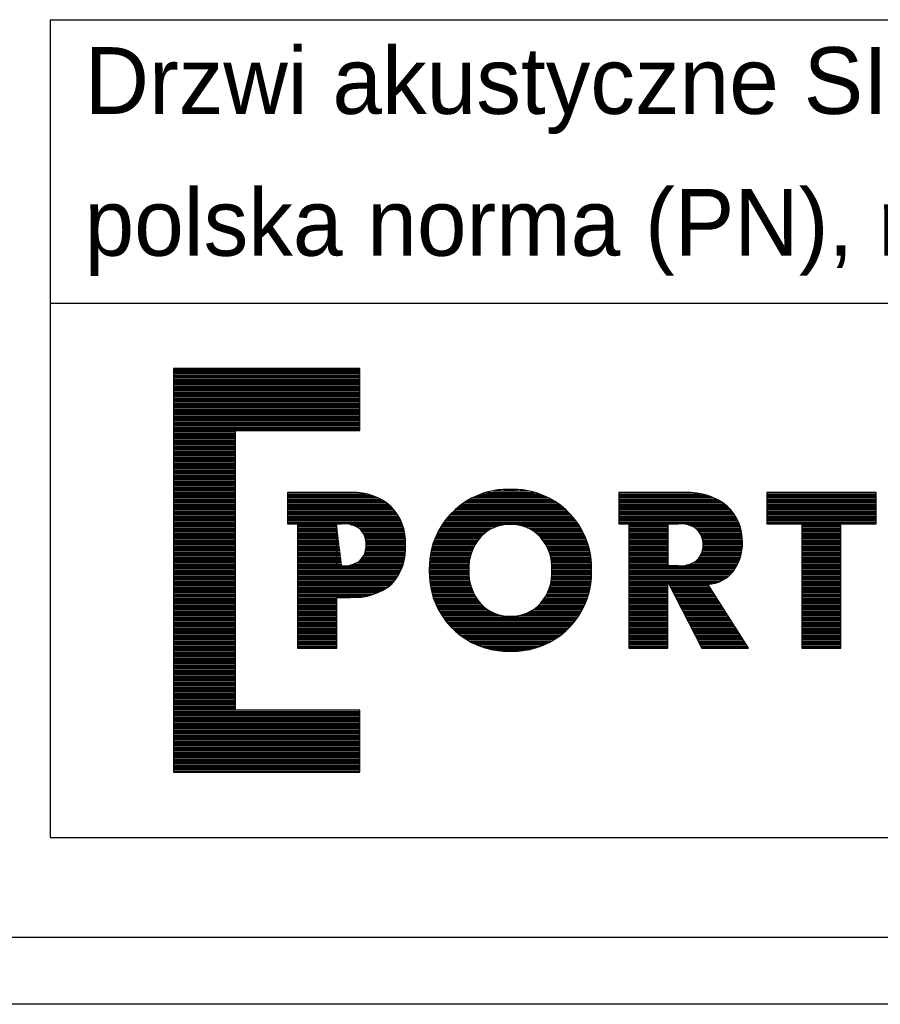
# Model space of a CAD drawing. Header units: millimetres. Extents: x -6500 to 4200, y 0 to 5940.
# Tile 109 of 157: x 1562 to 2077, y 0 to 590. Entities that reach past the tile are written whole.
import ezdxf

# ---------------------------------------------------------------- set-up
doc = ezdxf.new("R2010")
doc.units = ezdxf.units.MM
doc.layers.add('1', color=250, linetype='Continuous')
doc.layers.add('256', color=250, linetype='Continuous')
doc.styles.add('Montserrat', font='Montserrat-Regular.ttf')

# ---------------------------------------------------------------- blocks, each defined once
blk = doc.blocks.new('TabularNote4')
at = {"layer": '1', "linetype": 'Continuous', "lineweight": -3}
for p, q in [((79, 29.497), (205, 29.497)), ((79, 29.497), (79, 25.249)), ((79, 25.249), (79, 21)), ((79, 21), (205, 21))]:
    blk.add_line(p, q, dxfattribs=at)
at = {"layer": '1', "linetype": 'Continuous', "lineweight": -3, "char_height": 2, "attachment_point": 4, "line_spacing_factor": 1.076592, "style": 'Montserrat'}
for s, insert in [('\\fMontserrat|b0|i0;\\W1.0000;Drzwi akustyczne SILENCE 37dB na ościeżnicy MDF.', (80.025, 27.373)), ('\\fMontserrat|b0|i0;\\W1.0000;polska norma (PN), rozmiar "90", przylgowe', (80.025, 23.124))]:
    blk.add_mtext(s, dxfattribs=dict(at, insert=insert))
blk = doc.blocks.new('Block')
at = {"layer": '1', "linetype": 'Continuous', "lineweight": -3}
for p, q in [((79, 21), (79, 5)), ((79, 21), (115, 21)), ((82.688, 19.052), (82.688, 6.952)), ((82.688, 19.052), (82.688, 6.952)), ((88.272, 19.052), (82.688, 19.052)), ((88.272, 19.052), (82.688, 19.052)), ((82.688, 19.02), (88.272, 19.02)), ((82.688, 18.977), (88.272, 18.977)), ((82.688, 18.935), (88.272, 18.935)), ((82.688, 18.893), (88.272, 18.893)), ((88.272, 17.191), (88.272, 19.052)), ((88.272, 17.191), (88.272, 19.052)), ((82.688, 18.85), (88.272, 18.85)), ((82.688, 18.808), (88.272, 18.808)), ((82.688, 18.766), (88.272, 18.766)), ((82.688, 18.723), (88.272, 18.723)), ((82.688, 18.681), (88.272, 18.681)), ((82.688, 18.639), (88.272, 18.639)), ((82.688, 18.596), (88.272, 18.596)), ((82.688, 18.554), (88.272, 18.554)), ((82.688, 18.512), (88.272, 18.512)), ((82.688, 18.469), (88.272, 18.469)), ((82.688, 18.427), (88.272, 18.427)), ((82.688, 18.385), (88.272, 18.385)), ((82.688, 18.342), (88.272, 18.342)), ((82.688, 18.3), (88.272, 18.3)), ((82.688, 18.258), (88.272, 18.258)), ((82.688, 18.215), (88.272, 18.215)), ((82.688, 18.173), (88.272, 18.173)), ((82.688, 18.131), (88.272, 18.131)), ((82.688, 18.088), (88.272, 18.088)), ((82.688, 18.046), (88.272, 18.046)), ((82.688, 18.004), (88.272, 18.004)), ((82.688, 17.961), (88.272, 17.961)), ((82.688, 17.919), (88.272, 17.919)), ((82.688, 17.877), (88.272, 17.877)), ((82.688, 17.834), (88.272, 17.834)), ((82.688, 17.792), (88.272, 17.792)), ((82.688, 17.75), (88.272, 17.75)), ((82.688, 17.707), (88.272, 17.707)), ((82.688, 17.665), (88.272, 17.665)), ((82.688, 17.623), (88.272, 17.623)), ((82.688, 17.58), (88.272, 17.58)), ((82.688, 17.538), (88.272, 17.538)), ((82.688, 17.496), (88.272, 17.496)), ((82.688, 17.454), (88.272, 17.454)), ((82.688, 17.411), (88.272, 17.411)), ((82.688, 17.369), (88.272, 17.369)), ((82.688, 17.327), (88.272, 17.327)), ((82.688, 17.284), (88.272, 17.284)), ((82.688, 17.242), (88.272, 17.242)), ((82.688, 17.2), (88.272, 17.2)), ((82.688, 17.157), (84.549, 17.157)), ((82.688, 17.115), (84.549, 17.115)), ((84.549, 8.814), (84.549, 17.191)), ((84.549, 8.814), (84.549, 17.191)), ((84.549, 17.191), (88.272, 17.191)), ((84.549, 17.191), (88.272, 17.191)), ((82.688, 17.073), (84.549, 17.073)), ((82.688, 17.03), (84.549, 17.03)), ((82.688, 16.988), (84.549, 16.988)), ((82.688, 16.946), (84.549, 16.946)), ((82.688, 16.903), (84.549, 16.903)), ((82.688, 16.861), (84.549, 16.861)), ((82.688, 16.819), (84.549, 16.819)), ((82.688, 16.776), (84.549, 16.776)), ((82.688, 16.734), (84.549, 16.734)), ((82.688, 16.692), (84.549, 16.692)), ((82.688, 16.649), (84.549, 16.649)), ((82.688, 16.607), (84.549, 16.607)), ((82.688, 16.565), (84.549, 16.565)), ((82.688, 16.522), (84.549, 16.522)), ((82.688, 16.48), (84.549, 16.48)), ((82.688, 16.438), (84.549, 16.438)), ((82.688, 16.395), (84.549, 16.395)), ((82.688, 16.353), (84.549, 16.353)), ((82.688, 16.311), (84.549, 16.311)), ((82.688, 16.268), (84.549, 16.268)), ((82.688, 16.226), (84.549, 16.226)), ((82.688, 16.184), (84.549, 16.184)), ((82.688, 16.141), (84.549, 16.141)), ((82.688, 16.099), (84.549, 16.099)), ((82.688, 16.057), (84.549, 16.057)), ((82.688, 16.014), (84.549, 16.014)), ((82.688, 15.972), (84.549, 15.972)), ((82.688, 15.93), (84.549, 15.93)), ((82.688, 15.887), (84.549, 15.887)), ((82.688, 15.845), (84.549, 15.845)), ((82.688, 15.803), (84.549, 15.803)), ((82.688, 15.76), (84.549, 15.76)), ((82.688, 15.718), (84.549, 15.718)), ((82.688, 15.676), (84.549, 15.676)), ((82.688, 15.633), (84.549, 15.633)), ((82.688, 15.591), (84.549, 15.591)), ((82.688, 15.549), (84.549, 15.549)), ((82.688, 15.506), (84.549, 15.506)), ((82.688, 15.464), (84.549, 15.464)), ((82.688, 15.422), (84.549, 15.422)), ((82.688, 15.379), (84.549, 15.379)), ((92.247, 15.379), (93.328, 15.379)), ((92.586, 15.422), (92.989, 15.422)), ((82.688, 15.337), (84.549, 15.337)), ((82.688, 15.295), (84.549, 15.295)), ((82.688, 15.252), (84.549, 15.252)), ((82.688, 15.21), (84.549, 15.21)), ((82.688, 15.168), (84.549, 15.168)), ((82.688, 15.125), (84.549, 15.125)), ((82.688, 15.083), (84.549, 15.083)), ((88.037, 15.328), (86.112, 15.328)), ((88.037, 15.328), (86.112, 15.328)), ((86.112, 15.328), (86.112, 14.398)), ((86.112, 15.328), (86.112, 14.398)), ((86.112, 15.295), (88.454, 15.295)), ((86.112, 15.252), (88.613, 15.252)), ((86.112, 15.21), (88.729, 15.21)), ((86.112, 15.168), (88.825, 15.168)), ((86.112, 15.125), (88.906, 15.125)), ((86.112, 15.083), (88.978, 15.083)), ((91.486, 15.083), (94.089, 15.083)), ((91.558, 15.125), (94.016, 15.125)), ((91.638, 15.168), (93.937, 15.168)), ((91.725, 15.21), (93.85, 15.21)), ((91.823, 15.252), (93.752, 15.252)), ((91.935, 15.295), (93.639, 15.295)), ((92.07, 15.337), (93.504, 15.337)), ((96.033, 15.328), (96.033, 14.398)), ((98.037, 15.328), (96.033, 15.328)), ((96.033, 15.328), (96.033, 14.398)), ((98.037, 15.328), (96.033, 15.328)), ((96.033, 15.295), (98.499, 15.295)), ((96.033, 15.252), (98.666, 15.252)), ((96.033, 15.21), (98.789, 15.21)), ((96.033, 15.168), (98.89, 15.168)), ((96.033, 15.125), (98.977, 15.125)), ((96.033, 15.083), (99.053, 15.083)), ((103.744, 15.328), (100.467, 15.328)), ((103.744, 15.328), (100.467, 15.328)), ((100.467, 15.328), (100.467, 14.397)), ((100.467, 15.328), (100.467, 14.397)), ((100.467, 15.295), (103.744, 15.295)), ((100.467, 15.252), (103.744, 15.252)), ((100.467, 15.21), (103.744, 15.21)), ((100.467, 15.168), (103.744, 15.168)), ((100.467, 15.125), (103.744, 15.125)), ((100.467, 15.083), (103.744, 15.083)), ((103.744, 14.397), (103.744, 15.328)), ((103.744, 14.397), (103.744, 15.328)), ((82.688, 15.041), (84.549, 15.041)), ((82.688, 14.998), (84.549, 14.998)), ((82.688, 14.956), (84.549, 14.956)), ((82.688, 14.914), (84.549, 14.914)), ((82.688, 14.871), (84.549, 14.871)), ((82.688, 14.829), (84.549, 14.829)), ((82.688, 14.787), (84.549, 14.787)), ((86.112, 15.041), (89.042, 15.041)), ((86.112, 14.998), (89.1, 14.998)), ((86.112, 14.956), (89.154, 14.956)), ((86.112, 14.914), (89.203, 14.914)), ((86.112, 14.871), (89.244, 14.871)), ((86.112, 14.829), (89.282, 14.829)), ((86.112, 14.787), (89.317, 14.787)), ((91.096, 14.787), (94.478, 14.787)), ((91.142, 14.829), (94.432, 14.829)), ((91.191, 14.871), (94.383, 14.871)), ((91.243, 14.914), (94.332, 14.914)), ((91.298, 14.956), (94.277, 14.956)), ((91.356, 14.998), (94.218, 14.998)), ((91.419, 15.041), (94.156, 15.041)), ((96.033, 15.041), (99.122, 15.041)), ((96.033, 14.998), (99.185, 14.998)), ((96.033, 14.956), (99.242, 14.956)), ((96.033, 14.914), (99.294, 14.914)), ((96.033, 14.871), (99.338, 14.871)), ((96.033, 14.829), (99.378, 14.829)), ((96.033, 14.787), (99.415, 14.787)), ((100.467, 15.041), (103.744, 15.041)), ((100.467, 14.998), (103.744, 14.998)), ((100.467, 14.956), (103.744, 14.956)), ((100.467, 14.914), (103.744, 14.914)), ((100.467, 14.871), (103.744, 14.871)), ((100.467, 14.829), (103.744, 14.829)), ((100.467, 14.787), (103.744, 14.787)), ((82.688, 14.744), (84.549, 14.744)), ((82.688, 14.702), (84.549, 14.702)), ((82.688, 14.66), (84.549, 14.66)), ((82.688, 14.617), (84.549, 14.617)), ((82.688, 14.575), (84.549, 14.575)), ((82.688, 14.533), (84.549, 14.533)), ((82.688, 14.49), (84.549, 14.49)), ((86.112, 14.744), (89.35, 14.744)), ((86.112, 14.702), (89.381, 14.702)), ((86.112, 14.66), (89.409, 14.66)), ((86.112, 14.617), (89.435, 14.617)), ((86.112, 14.575), (89.459, 14.575)), ((86.112, 14.533), (89.482, 14.533)), ((86.112, 14.49), (89.503, 14.49)), ((90.83, 14.49), (94.744, 14.49)), ((90.863, 14.533), (94.712, 14.533)), ((90.897, 14.575), (94.677, 14.575)), ((90.933, 14.617), (94.641, 14.617)), ((90.971, 14.66), (94.604, 14.66)), ((91.011, 14.702), (94.564, 14.702)), ((91.052, 14.744), (94.522, 14.744)), ((96.033, 14.744), (99.449, 14.744)), ((96.033, 14.702), (99.48, 14.702)), ((96.033, 14.66), (99.509, 14.66)), ((96.033, 14.617), (99.536, 14.617)), ((96.033, 14.575), (99.561, 14.575)), ((96.033, 14.533), (99.584, 14.533)), ((96.033, 14.49), (99.605, 14.49)), ((100.467, 14.744), (103.744, 14.744)), ((100.467, 14.702), (103.744, 14.702)), ((100.467, 14.66), (103.744, 14.66)), ((100.467, 14.617), (103.744, 14.617)), ((100.467, 14.575), (103.744, 14.575)), ((100.467, 14.533), (103.744, 14.533)), ((100.467, 14.49), (103.744, 14.49)), ((82.688, 14.448), (84.549, 14.448)), ((82.688, 14.406), (84.549, 14.406)), ((82.688, 14.363), (84.549, 14.363)), ((82.688, 14.321), (84.549, 14.321)), ((82.688, 14.279), (84.549, 14.279)), ((82.688, 14.236), (84.549, 14.236)), ((82.688, 14.194), (84.549, 14.194)), ((86.112, 14.448), (89.522, 14.448)), ((86.112, 14.406), (89.54, 14.406)), ((86.112, 14.398), (86.411, 14.398)), ((86.112, 14.398), (86.411, 14.398)), ((86.411, 14.398), (86.411, 10.674)), ((86.411, 14.398), (86.411, 10.674)), ((86.411, 14.363), (87.585, 14.363)), ((86.411, 14.321), (87.59, 14.321)), ((86.411, 14.279), (87.596, 14.279)), ((86.411, 14.236), (87.601, 14.236)), ((86.411, 14.194), (87.606, 14.194)), ((87.581, 14.398), (87.726, 14.398)), ((87.581, 13.136), (87.581, 14.398)), ((87.581, 13.136), (87.581, 14.398)), ((87.581, 14.398), (87.726, 14.398)), ((88.009, 14.363), (89.556, 14.363)), ((88.133, 14.321), (89.571, 14.321)), ((88.224, 14.279), (89.584, 14.279)), ((88.282, 14.236), (89.596, 14.236)), ((88.32, 14.194), (89.607, 14.194)), ((90.64, 14.194), (92.124, 14.194)), ((90.663, 14.236), (92.195, 14.236)), ((90.688, 14.279), (92.281, 14.279)), ((90.714, 14.321), (92.391, 14.321)), ((90.741, 14.363), (92.564, 14.363)), ((90.769, 14.406), (94.805, 14.406)), ((90.799, 14.448), (94.776, 14.448)), ((93.012, 14.363), (94.834, 14.363)), ((93.185, 14.321), (94.861, 14.321)), ((93.295, 14.279), (94.887, 14.279)), ((93.381, 14.236), (94.911, 14.236)), ((93.452, 14.194), (94.935, 14.194)), ((96.033, 14.448), (99.624, 14.448)), ((96.033, 14.406), (99.641, 14.406)), ((96.033, 14.398), (96.332, 14.398)), ((96.033, 14.398), (96.332, 14.398)), ((96.332, 14.398), (96.332, 10.674)), ((96.332, 14.398), (96.332, 10.674)), ((96.332, 14.363), (97.501, 14.363)), ((96.332, 14.321), (97.501, 14.321)), ((96.332, 14.279), (97.501, 14.279)), ((96.332, 14.236), (97.501, 14.236)), ((96.332, 14.194), (97.501, 14.194)), ((97.501, 14.398), (97.501, 13.136)), ((97.501, 13.136), (97.501, 14.398)), ((97.501, 14.398), (97.819, 14.398)), ((97.819, 14.398), (97.501, 14.398)), ((98.117, 14.363), (99.657, 14.363)), ((98.232, 14.321), (99.672, 14.321)), ((98.315, 14.279), (99.685, 14.279)), ((98.369, 14.236), (99.696, 14.236)), ((98.408, 14.194), (99.706, 14.194)), ((100.467, 14.448), (103.744, 14.448)), ((100.467, 14.406), (103.744, 14.406)), ((100.467, 14.397), (101.525, 14.397)), ((100.467, 14.397), (101.525, 14.397)), ((101.525, 14.397), (101.525, 10.674)), ((101.525, 14.397), (101.525, 10.674)), ((101.525, 14.363), (102.693, 14.363)), ((101.525, 14.321), (102.693, 14.321)), ((101.525, 14.279), (102.693, 14.279)), ((101.525, 14.236), (102.693, 14.236)), ((101.525, 14.194), (102.693, 14.194)), ((102.693, 14.397), (103.744, 14.397)), ((102.693, 10.674), (102.693, 14.397)), ((102.693, 10.674), (102.693, 14.397)), ((102.693, 14.397), (103.744, 14.397)), ((82.688, 14.152), (84.549, 14.152)), ((82.688, 14.109), (84.549, 14.109)), ((82.688, 14.067), (84.549, 14.067)), ((82.688, 14.025), (84.549, 14.025)), ((82.688, 13.982), (84.549, 13.982)), ((82.688, 13.94), (84.549, 13.94)), ((82.688, 13.898), (84.549, 13.898)), ((86.411, 14.152), (87.612, 14.152)), ((86.411, 14.109), (87.617, 14.109)), ((86.411, 14.067), (87.622, 14.067)), ((86.411, 14.025), (87.628, 14.025)), ((86.411, 13.982), (87.633, 13.982)), ((86.411, 13.94), (87.638, 13.94)), ((86.411, 13.898), (87.644, 13.898)), ((88.352, 14.152), (89.616, 14.152)), ((88.379, 14.109), (89.624, 14.109)), ((88.401, 14.067), (89.631, 14.067)), ((88.419, 14.025), (89.637, 14.025)), ((88.434, 13.982), (89.641, 13.982)), ((88.445, 13.94), (89.644, 13.94)), ((88.454, 13.898), (89.646, 13.898)), ((90.505, 13.898), (91.812, 13.898)), ((90.521, 13.94), (91.844, 13.94)), ((90.538, 13.982), (91.879, 13.982)), ((90.557, 14.025), (91.917, 14.025)), ((90.576, 14.067), (91.96, 14.067)), ((90.596, 14.109), (92.009, 14.109)), ((90.617, 14.152), (92.062, 14.152)), ((93.513, 14.152), (94.957, 14.152)), ((93.567, 14.109), (94.979, 14.109)), ((93.615, 14.067), (94.999, 14.067)), ((93.658, 14.025), (95.018, 14.025)), ((93.697, 13.982), (95.036, 13.982)), ((93.732, 13.94), (95.053, 13.94)), ((93.765, 13.898), (95.07, 13.898)), ((96.332, 14.152), (97.501, 14.152)), ((96.332, 14.109), (97.501, 14.109)), ((96.332, 14.067), (97.501, 14.067)), ((96.332, 14.025), (97.501, 14.025)), ((96.332, 13.982), (97.501, 13.982)), ((96.332, 13.94), (97.501, 13.94)), ((96.332, 13.898), (97.501, 13.898)), ((98.442, 14.152), (99.715, 14.152)), ((98.47, 14.109), (99.722, 14.109)), ((98.494, 14.067), (99.728, 14.067)), ((98.514, 14.025), (99.733, 14.025)), ((98.531, 13.982), (99.736, 13.982)), ((98.544, 13.94), (99.738, 13.94)), ((98.554, 13.898), (99.739, 13.898)), ((101.525, 14.152), (102.693, 14.152)), ((101.525, 14.109), (102.693, 14.109)), ((101.525, 14.067), (102.693, 14.067)), ((101.525, 14.025), (102.693, 14.025)), ((101.525, 13.982), (102.693, 13.982)), ((101.525, 13.94), (102.693, 13.94)), ((101.525, 13.898), (102.693, 13.898)), ((82.688, 13.855), (84.549, 13.855)), ((82.688, 13.813), (84.549, 13.813)), ((82.688, 13.771), (84.549, 13.771)), ((82.688, 13.728), (84.549, 13.728)), ((82.688, 13.686), (84.549, 13.686)), ((82.688, 13.644), (84.549, 13.644)), ((82.688, 13.601), (84.549, 13.601)), ((86.411, 13.855), (87.649, 13.855)), ((86.411, 13.813), (87.654, 13.813)), ((86.411, 13.771), (87.66, 13.771)), ((86.411, 13.728), (87.665, 13.728)), ((86.411, 13.686), (87.67, 13.686)), ((86.411, 13.644), (87.676, 13.644)), ((86.411, 13.601), (87.681, 13.601)), ((88.449, 13.601), (89.648, 13.601)), ((88.457, 13.644), (89.649, 13.644)), ((88.459, 13.855), (89.647, 13.855)), ((88.461, 13.813), (89.647, 13.813)), ((88.461, 13.686), (89.649, 13.686)), ((88.462, 13.771), (89.646, 13.771)), ((88.463, 13.728), (89.648, 13.728)), ((90.416, 13.601), (91.645, 13.601)), ((90.426, 13.644), (91.664, 13.644)), ((90.437, 13.686), (91.684, 13.686)), ((90.449, 13.728), (91.705, 13.728)), ((90.461, 13.771), (91.729, 13.771)), ((90.475, 13.813), (91.754, 13.813)), ((90.489, 13.855), (91.782, 13.855)), ((93.794, 13.855), (95.085, 13.855)), ((93.822, 13.813), (95.1, 13.813)), ((93.848, 13.771), (95.113, 13.771)), ((93.871, 13.728), (95.126, 13.728)), ((93.893, 13.686), (95.138, 13.686)), ((93.912, 13.644), (95.149, 13.644)), ((93.93, 13.601), (95.159, 13.601)), ((96.332, 13.855), (97.501, 13.855)), ((96.332, 13.813), (97.501, 13.813)), ((96.332, 13.771), (97.501, 13.771)), ((96.332, 13.728), (97.501, 13.728)), ((96.332, 13.686), (97.501, 13.686)), ((96.332, 13.644), (97.501, 13.644)), ((96.332, 13.601), (97.501, 13.601)), ((98.546, 13.601), (99.727, 13.601)), ((98.556, 13.644), (99.732, 13.644)), ((98.561, 13.855), (99.739, 13.855)), ((98.562, 13.686), (99.736, 13.686)), ((98.565, 13.813), (99.739, 13.813)), ((98.566, 13.728), (99.738, 13.728)), ((98.567, 13.771), (99.739, 13.771)), ((101.525, 13.855), (102.693, 13.855)), ((101.525, 13.813), (102.693, 13.813)), ((101.525, 13.771), (102.693, 13.771)), ((101.525, 13.728), (102.693, 13.728)), ((101.525, 13.686), (102.693, 13.686)), ((101.525, 13.644), (102.693, 13.644)), ((101.525, 13.601), (102.693, 13.601)), ((82.688, 13.559), (84.549, 13.559)), ((82.688, 13.517), (84.549, 13.517)), ((82.688, 13.474), (84.549, 13.474)), ((82.688, 13.432), (84.549, 13.432)), ((82.688, 13.39), (84.549, 13.39)), ((82.688, 13.347), (84.549, 13.347)), ((82.688, 13.305), (84.549, 13.305)), ((86.411, 13.559), (87.686, 13.559)), ((86.411, 13.517), (87.692, 13.517)), ((86.411, 13.474), (87.697, 13.474)), ((86.411, 13.432), (87.703, 13.432)), ((86.411, 13.39), (87.708, 13.39)), ((86.411, 13.347), (87.713, 13.347)), ((86.411, 13.305), (87.719, 13.305)), ((88.293, 13.305), (89.608, 13.305)), ((88.33, 13.347), (89.617, 13.347)), ((88.36, 13.39), (89.625, 13.39)), ((88.386, 13.432), (89.632, 13.432)), ((88.407, 13.474), (89.638, 13.474)), ((88.425, 13.517), (89.642, 13.517)), ((88.439, 13.559), (89.646, 13.559)), ((90.367, 13.305), (91.559, 13.305)), ((90.372, 13.347), (91.567, 13.347)), ((90.377, 13.39), (91.577, 13.39)), ((90.383, 13.432), (91.588, 13.432)), ((90.39, 13.474), (91.6, 13.474)), ((90.398, 13.517), (91.613, 13.517)), ((90.406, 13.559), (91.629, 13.559)), ((93.947, 13.559), (95.168, 13.559)), ((93.962, 13.517), (95.177, 13.517)), ((93.975, 13.474), (95.184, 13.474)), ((93.987, 13.432), (95.191, 13.432)), ((93.997, 13.39), (95.197, 13.39)), ((94.007, 13.347), (95.203, 13.347)), ((94.014, 13.305), (95.207, 13.305)), ((96.332, 13.559), (97.501, 13.559)), ((96.332, 13.517), (97.501, 13.517)), ((96.332, 13.474), (97.501, 13.474)), ((96.332, 13.432), (97.501, 13.432)), ((96.332, 13.39), (97.501, 13.39)), ((96.332, 13.347), (97.501, 13.347)), ((96.332, 13.305), (97.501, 13.305)), ((98.377, 13.305), (99.652, 13.305)), ((98.415, 13.347), (99.667, 13.347)), ((98.448, 13.39), (99.681, 13.39)), ((98.475, 13.432), (99.693, 13.432)), ((98.498, 13.474), (99.704, 13.474)), ((98.518, 13.517), (99.713, 13.517)), ((98.533, 13.559), (99.721, 13.559)), ((101.525, 13.559), (102.693, 13.559)), ((101.525, 13.517), (102.693, 13.517)), ((101.525, 13.474), (102.693, 13.474)), ((101.525, 13.432), (102.693, 13.432)), ((101.525, 13.39), (102.693, 13.39)), ((101.525, 13.347), (102.693, 13.347)), ((101.525, 13.305), (102.693, 13.305)), ((82.688, 13.263), (84.549, 13.263)), ((82.688, 13.221), (84.549, 13.221)), ((82.688, 13.178), (84.549, 13.178)), ((82.688, 13.136), (84.549, 13.136)), ((82.688, 13.094), (84.549, 13.094)), ((82.688, 13.051), (84.549, 13.051)), ((82.688, 13.009), (84.549, 13.009)), ((86.411, 13.263), (87.724, 13.263)), ((86.411, 13.221), (87.729, 13.221)), ((86.411, 13.178), (87.735, 13.178)), ((86.411, 13.136), (87.74, 13.136)), ((86.411, 13.094), (89.543, 13.094)), ((86.411, 13.051), (89.527, 13.051)), ((86.411, 13.009), (89.508, 13.009)), ((87.74, 13.136), (87.581, 13.136)), ((87.74, 13.136), (87.581, 13.136)), ((87.863, 13.136), (89.559, 13.136)), ((88.067, 13.178), (89.573, 13.178)), ((88.167, 13.221), (89.586, 13.221)), ((88.241, 13.263), (89.598, 13.263)), ((90.356, 13.094), (91.538, 13.094)), ((90.356, 13.051), (91.538, 13.051)), ((90.357, 13.136), (91.54, 13.136)), ((90.357, 13.009), (91.539, 13.009)), ((90.358, 13.178), (91.543, 13.178)), ((90.36, 13.221), (91.547, 13.221)), ((90.363, 13.263), (91.552, 13.263)), ((94.021, 13.263), (95.211, 13.263)), ((94.025, 13.221), (95.214, 13.221)), ((94.029, 13.178), (95.216, 13.178)), ((94.031, 13.009), (95.218, 13.009)), ((94.032, 13.136), (95.218, 13.136)), ((94.032, 13.051), (95.219, 13.051)), ((94.033, 13.094), (95.219, 13.094)), ((96.332, 13.263), (97.501, 13.263)), ((96.332, 13.221), (97.501, 13.221)), ((96.332, 13.178), (97.501, 13.178)), ((96.332, 13.136), (97.501, 13.136)), ((96.332, 13.094), (99.548, 13.094)), ((96.332, 13.051), (99.521, 13.051)), ((96.332, 13.009), (99.492, 13.009)), ((97.819, 13.136), (97.501, 13.136)), ((97.501, 13.136), (97.819, 13.136)), ((97.922, 13.136), (99.572, 13.136)), ((98.144, 13.178), (99.595, 13.178)), ((98.25, 13.221), (99.616, 13.221)), ((98.329, 13.263), (99.634, 13.263)), ((101.525, 13.263), (102.693, 13.263)), ((101.525, 13.221), (102.693, 13.221)), ((101.525, 13.178), (102.693, 13.178)), ((101.525, 13.136), (102.693, 13.136)), ((101.525, 13.094), (102.693, 13.094)), ((101.525, 13.051), (102.693, 13.051)), ((101.525, 13.009), (102.693, 13.009)), ((82.688, 12.967), (84.549, 12.967)), ((82.688, 12.924), (84.549, 12.924)), ((82.688, 12.882), (84.549, 12.882)), ((82.688, 12.84), (84.549, 12.84)), ((82.688, 12.797), (84.549, 12.797)), ((82.688, 12.755), (84.549, 12.755)), ((82.688, 12.713), (84.549, 12.713)), ((86.411, 12.967), (89.488, 12.967)), ((86.411, 12.924), (89.467, 12.924)), ((86.411, 12.882), (89.444, 12.882)), ((86.411, 12.84), (89.419, 12.84)), ((86.411, 12.797), (89.393, 12.797)), ((86.411, 12.755), (89.365, 12.755)), ((86.411, 12.713), (89.334, 12.713)), ((90.356, 12.967), (91.538, 12.967)), ((90.356, 12.924), (91.538, 12.924)), ((90.356, 12.882), (91.539, 12.882)), ((90.358, 12.84), (91.542, 12.84)), ((90.36, 12.797), (91.545, 12.797)), ((90.362, 12.755), (91.55, 12.755)), ((90.366, 12.713), (91.557, 12.713)), ((94.016, 12.713), (95.209, 12.713)), ((94.022, 12.755), (95.212, 12.755)), ((94.027, 12.797), (95.215, 12.797)), ((94.03, 12.84), (95.217, 12.84)), ((94.032, 12.967), (95.218, 12.967)), ((94.032, 12.882), (95.218, 12.882)), ((94.033, 12.924), (95.219, 12.924)), ((96.332, 12.967), (99.46, 12.967)), ((96.332, 12.924), (99.424, 12.924)), ((96.332, 12.882), (99.384, 12.882)), ((96.332, 12.84), (99.339, 12.84)), ((96.332, 12.797), (99.287, 12.797)), ((96.332, 12.755), (99.228, 12.755)), ((96.332, 12.713), (99.159, 12.713)), ((101.525, 12.967), (102.693, 12.967)), ((101.525, 12.924), (102.693, 12.924)), ((101.525, 12.882), (102.693, 12.882)), ((101.525, 12.84), (102.693, 12.84)), ((101.525, 12.797), (102.693, 12.797)), ((101.525, 12.755), (102.693, 12.755)), ((101.525, 12.713), (102.693, 12.713)), ((82.688, 12.67), (84.549, 12.67)), ((82.688, 12.628), (84.549, 12.628)), ((82.688, 12.586), (84.549, 12.586)), ((82.688, 12.543), (84.549, 12.543)), ((82.688, 12.501), (84.549, 12.501)), ((82.688, 12.459), (84.549, 12.459)), ((82.688, 12.416), (84.549, 12.416)), ((86.411, 12.67), (89.302, 12.67)), ((86.411, 12.628), (89.267, 12.628)), ((86.411, 12.586), (89.224, 12.586)), ((86.411, 12.543), (89.17, 12.543)), ((86.411, 12.501), (89.111, 12.501)), ((86.411, 12.459), (89.047, 12.459)), ((86.411, 12.416), (88.976, 12.416)), ((90.37, 12.67), (91.564, 12.67)), ((90.375, 12.628), (91.573, 12.628)), ((90.381, 12.586), (91.584, 12.586)), ((90.388, 12.543), (91.596, 12.543)), ((90.395, 12.501), (91.609, 12.501)), ((90.404, 12.459), (91.623, 12.459)), ((90.413, 12.416), (91.64, 12.416)), ((93.936, 12.416), (95.162, 12.416)), ((93.952, 12.459), (95.171, 12.459)), ((93.966, 12.501), (95.179, 12.501)), ((93.979, 12.543), (95.187, 12.543)), ((93.99, 12.586), (95.193, 12.586)), ((94, 12.628), (95.199, 12.628)), ((94.009, 12.67), (95.204, 12.67)), ((96.332, 12.67), (99.075, 12.67)), ((96.332, 12.628), (97.501, 12.628)), ((96.332, 12.586), (97.501, 12.586)), ((96.332, 12.543), (97.501, 12.543)), ((96.332, 12.501), (97.501, 12.501)), ((96.332, 12.459), (97.501, 12.459)), ((96.332, 12.416), (97.501, 12.416)), ((97.501, 12.655), (98.52, 10.674)), ((97.501, 10.674), (97.501, 12.655)), ((97.501, 12.655), (98.52, 10.674)), ((97.501, 10.674), (97.501, 12.655)), ((97.515, 12.628), (98.963, 12.628)), ((97.537, 12.586), (98.755, 12.586)), ((97.559, 12.543), (98.733, 12.543)), ((97.581, 12.501), (98.76, 12.501)), ((97.602, 12.459), (98.787, 12.459)), ((97.624, 12.416), (98.814, 12.416)), ((99.926, 10.674), (98.708, 12.582)), ((99.926, 10.674), (98.708, 12.582)), ((101.525, 12.67), (102.693, 12.67)), ((101.525, 12.628), (102.693, 12.628)), ((101.525, 12.586), (102.693, 12.586)), ((101.525, 12.543), (102.693, 12.543)), ((101.525, 12.501), (102.693, 12.501)), ((101.525, 12.459), (102.693, 12.459)), ((101.525, 12.416), (102.693, 12.416)), ((82.688, 12.374), (84.549, 12.374)), ((82.688, 12.332), (84.549, 12.332)), ((82.688, 12.289), (84.549, 12.289)), ((82.688, 12.247), (84.549, 12.247)), ((82.688, 12.205), (84.549, 12.205)), ((82.688, 12.162), (84.549, 12.162)), ((82.688, 12.12), (84.549, 12.12)), ((86.411, 12.374), (88.897, 12.374)), ((86.411, 12.332), (88.805, 12.332)), ((86.411, 12.289), (88.697, 12.289)), ((86.411, 12.247), (88.561, 12.247)), ((86.411, 12.205), (88.351, 12.205)), ((86.411, 12.162), (87.581, 12.162)), ((86.411, 12.12), (87.581, 12.12)), ((87.581, 10.674), (87.581, 12.192)), ((87.581, 12.192), (87.982, 12.192)), ((87.581, 12.192), (87.982, 12.192)), ((87.581, 10.674), (87.581, 12.192)), ((90.423, 12.374), (91.657, 12.374)), ((90.433, 12.332), (91.677, 12.332)), ((90.445, 12.289), (91.698, 12.289)), ((90.457, 12.247), (91.721, 12.247)), ((90.471, 12.205), (91.746, 12.205)), ((90.485, 12.162), (91.773, 12.162)), ((90.5, 12.12), (91.802, 12.12)), ((93.774, 12.12), (95.075, 12.12)), ((93.803, 12.162), (95.09, 12.162)), ((93.83, 12.205), (95.104, 12.205)), ((93.855, 12.247), (95.117, 12.247)), ((93.878, 12.289), (95.13, 12.289)), ((93.899, 12.332), (95.141, 12.332)), ((93.918, 12.374), (95.152, 12.374)), ((96.332, 12.374), (97.501, 12.374)), ((96.332, 12.332), (97.501, 12.332)), ((96.332, 12.289), (97.501, 12.289)), ((96.332, 12.247), (97.501, 12.247)), ((96.332, 12.205), (97.501, 12.205)), ((96.332, 12.162), (97.501, 12.162)), ((96.332, 12.12), (97.501, 12.12)), ((97.646, 12.374), (98.841, 12.374)), ((97.668, 12.332), (98.868, 12.332)), ((97.689, 12.289), (98.895, 12.289)), ((97.711, 12.247), (98.922, 12.247)), ((97.733, 12.205), (98.949, 12.205)), ((97.755, 12.162), (98.976, 12.162)), ((97.777, 12.12), (99.003, 12.12)), ((101.525, 12.374), (102.693, 12.374)), ((101.525, 12.332), (102.693, 12.332)), ((101.525, 12.289), (102.693, 12.289)), ((101.525, 12.247), (102.693, 12.247)), ((101.525, 12.205), (102.693, 12.205)), ((101.525, 12.162), (102.693, 12.162)), ((101.525, 12.12), (102.693, 12.12)), ((82.688, 12.078), (84.549, 12.078)), ((82.688, 12.035), (84.549, 12.035)), ((82.688, 11.993), (84.549, 11.993)), ((82.688, 11.951), (84.549, 11.951)), ((82.688, 11.908), (84.549, 11.908)), ((82.688, 11.866), (84.549, 11.866)), ((82.688, 11.824), (84.549, 11.824)), ((86.411, 12.078), (87.581, 12.078)), ((86.411, 12.035), (87.581, 12.035)), ((86.411, 11.993), (87.581, 11.993)), ((86.411, 11.951), (87.581, 11.951)), ((86.411, 11.908), (87.581, 11.908)), ((86.411, 11.866), (87.581, 11.866)), ((86.411, 11.824), (87.581, 11.824)), ((90.516, 12.078), (91.833, 12.078)), ((90.533, 12.035), (91.867, 12.035)), ((90.551, 11.993), (91.904, 11.993)), ((90.57, 11.951), (91.946, 11.951)), ((90.59, 11.908), (91.993, 11.908)), ((90.611, 11.866), (92.045, 11.866)), ((90.633, 11.824), (92.104, 11.824)), ((93.471, 11.824), (94.942, 11.824)), ((93.53, 11.866), (94.964, 11.866)), ((93.582, 11.908), (94.985, 11.908)), ((93.629, 11.951), (95.005, 11.951)), ((93.671, 11.993), (95.024, 11.993)), ((93.708, 12.035), (95.042, 12.035)), ((93.743, 12.078), (95.059, 12.078)), ((96.332, 12.078), (97.501, 12.078)), ((96.332, 12.035), (97.501, 12.035)), ((96.332, 11.993), (97.501, 11.993)), ((96.332, 11.951), (97.501, 11.951)), ((96.332, 11.908), (97.501, 11.908)), ((96.332, 11.866), (97.501, 11.866)), ((96.332, 11.824), (97.501, 11.824)), ((97.798, 12.078), (99.03, 12.078)), ((97.82, 12.035), (99.057, 12.035)), ((97.842, 11.993), (99.084, 11.993)), ((97.864, 11.951), (99.111, 11.951)), ((97.885, 11.908), (99.138, 11.908)), ((97.907, 11.866), (99.165, 11.866)), ((97.929, 11.824), (99.192, 11.824)), ((101.525, 12.078), (102.693, 12.078)), ((101.525, 12.035), (102.693, 12.035)), ((101.525, 11.993), (102.693, 11.993)), ((101.525, 11.951), (102.693, 11.951)), ((101.525, 11.908), (102.693, 11.908)), ((101.525, 11.866), (102.693, 11.866)), ((101.525, 11.824), (102.693, 11.824)), ((82.688, 11.781), (84.549, 11.781)), ((82.688, 11.739), (84.549, 11.739)), ((82.688, 11.697), (84.549, 11.697)), ((82.688, 11.654), (84.549, 11.654)), ((82.688, 11.612), (84.549, 11.612)), ((82.688, 11.57), (84.549, 11.57)), ((82.688, 11.527), (84.549, 11.527)), ((86.411, 11.781), (87.581, 11.781)), ((86.411, 11.739), (87.581, 11.739)), ((86.411, 11.697), (87.581, 11.697)), ((86.411, 11.654), (87.581, 11.654)), ((86.411, 11.612), (87.581, 11.612)), ((86.411, 11.57), (87.581, 11.57)), ((86.411, 11.527), (87.581, 11.527)), ((90.656, 11.781), (92.172, 11.781)), ((90.68, 11.739), (92.252, 11.739)), ((90.706, 11.697), (92.352, 11.697)), ((90.732, 11.654), (92.493, 11.654)), ((90.76, 11.612), (94.814, 11.612)), ((90.79, 11.57), (94.785, 11.57)), ((90.82, 11.527), (94.754, 11.527)), ((93.082, 11.654), (94.842, 11.654)), ((93.223, 11.697), (94.869, 11.697)), ((93.323, 11.739), (94.894, 11.739)), ((93.403, 11.781), (94.919, 11.781)), ((96.332, 11.781), (97.501, 11.781)), ((96.332, 11.739), (97.501, 11.739)), ((96.332, 11.697), (97.501, 11.697)), ((96.332, 11.654), (97.501, 11.654)), ((96.332, 11.612), (97.501, 11.612)), ((96.332, 11.57), (97.501, 11.57)), ((96.332, 11.527), (97.501, 11.527)), ((97.951, 11.781), (99.219, 11.781)), ((97.972, 11.739), (99.246, 11.739)), ((97.994, 11.697), (99.273, 11.697)), ((98.016, 11.654), (99.3, 11.654)), ((98.038, 11.612), (99.327, 11.612)), ((98.06, 11.57), (99.354, 11.57)), ((98.081, 11.527), (99.381, 11.527)), ((101.525, 11.781), (102.693, 11.781)), ((101.525, 11.739), (102.693, 11.739)), ((101.525, 11.697), (102.693, 11.697)), ((101.525, 11.654), (102.693, 11.654)), ((101.525, 11.612), (102.693, 11.612)), ((101.525, 11.57), (102.693, 11.57)), ((101.525, 11.527), (102.693, 11.527)), ((82.688, 11.485), (84.549, 11.485)), ((82.688, 11.443), (84.549, 11.443)), ((82.688, 11.4), (84.549, 11.4)), ((82.688, 11.358), (84.549, 11.358)), ((82.688, 11.316), (84.549, 11.316)), ((82.688, 11.273), (84.549, 11.273)), ((82.688, 11.231), (84.549, 11.231)), ((86.411, 11.485), (87.581, 11.485)), ((86.411, 11.443), (87.581, 11.443)), ((86.411, 11.4), (87.581, 11.4)), ((86.411, 11.358), (87.581, 11.358)), ((86.411, 11.316), (87.581, 11.316)), ((86.411, 11.273), (87.581, 11.273)), ((86.411, 11.231), (87.581, 11.231)), ((90.853, 11.485), (94.722, 11.485)), ((90.887, 11.443), (94.688, 11.443)), ((90.922, 11.4), (94.653, 11.4)), ((90.959, 11.358), (94.615, 11.358)), ((90.998, 11.316), (94.576, 11.316)), ((91.039, 11.273), (94.535, 11.273)), ((91.082, 11.231), (94.492, 11.231)), ((96.332, 11.485), (97.501, 11.485)), ((96.332, 11.443), (97.501, 11.443)), ((96.332, 11.4), (97.501, 11.4)), ((96.332, 11.358), (97.501, 11.358)), ((96.332, 11.316), (97.501, 11.316)), ((96.332, 11.273), (97.501, 11.273)), ((96.332, 11.231), (97.501, 11.231)), ((98.103, 11.485), (99.408, 11.485)), ((98.125, 11.443), (99.435, 11.443)), ((98.147, 11.4), (99.462, 11.4)), ((98.168, 11.358), (99.489, 11.358)), ((98.19, 11.316), (99.516, 11.316)), ((98.212, 11.273), (99.543, 11.273)), ((98.234, 11.231), (99.57, 11.231)), ((101.525, 11.485), (102.693, 11.485)), ((101.525, 11.443), (102.693, 11.443)), ((101.525, 11.4), (102.693, 11.4)), ((101.525, 11.358), (102.693, 11.358)), ((101.525, 11.316), (102.693, 11.316)), ((101.525, 11.273), (102.693, 11.273)), ((101.525, 11.231), (102.693, 11.231)), ((82.688, 11.189), (84.549, 11.189)), ((82.688, 11.146), (84.549, 11.146)), ((82.688, 11.104), (84.549, 11.104)), ((82.688, 11.062), (84.549, 11.062)), ((82.688, 11.019), (84.549, 11.019)), ((82.688, 10.977), (84.549, 10.977)), ((82.688, 10.935), (84.549, 10.935)), ((86.411, 11.189), (87.581, 11.189)), ((86.411, 11.146), (87.581, 11.146)), ((86.411, 11.104), (87.581, 11.104)), ((86.411, 11.062), (87.581, 11.062)), ((86.411, 11.019), (87.581, 11.019)), ((86.411, 10.977), (87.581, 10.977)), ((86.411, 10.935), (87.581, 10.935)), ((91.128, 11.189), (94.447, 11.189)), ((91.176, 11.146), (94.399, 11.146)), ((91.227, 11.104), (94.348, 11.104)), ((91.281, 11.062), (94.294, 11.062)), ((91.338, 11.019), (94.237, 11.019)), ((91.399, 10.977), (94.176, 10.977)), ((91.465, 10.935), (94.11, 10.935)), ((96.332, 11.189), (97.501, 11.189)), ((96.332, 11.146), (97.501, 11.146)), ((96.332, 11.104), (97.501, 11.104)), ((96.332, 11.062), (97.501, 11.062)), ((96.332, 11.019), (97.501, 11.019)), ((96.332, 10.977), (97.501, 10.977)), ((96.332, 10.935), (97.501, 10.935)), ((98.255, 11.189), (99.598, 11.189)), ((98.277, 11.146), (99.625, 11.146)), ((98.299, 11.104), (99.652, 11.104)), ((98.321, 11.062), (99.679, 11.062)), ((98.343, 11.019), (99.706, 11.019)), ((98.364, 10.977), (99.733, 10.977)), ((98.386, 10.935), (99.76, 10.935)), ((101.525, 11.189), (102.693, 11.189)), ((101.525, 11.146), (102.693, 11.146)), ((101.525, 11.104), (102.693, 11.104)), ((101.525, 11.062), (102.693, 11.062)), ((101.525, 11.019), (102.693, 11.019)), ((101.525, 10.977), (102.693, 10.977)), ((101.525, 10.935), (102.693, 10.935)), ((82.688, 10.892), (84.549, 10.892)), ((82.688, 10.85), (84.549, 10.85)), ((82.688, 10.808), (84.549, 10.808)), ((82.688, 10.765), (84.549, 10.765)), ((82.688, 10.723), (84.549, 10.723)), ((82.688, 10.681), (84.549, 10.681)), ((82.688, 10.638), (84.549, 10.638)), ((86.411, 10.892), (87.581, 10.892)), ((86.411, 10.85), (87.581, 10.85)), ((86.411, 10.808), (87.581, 10.808)), ((86.411, 10.765), (87.581, 10.765)), ((86.411, 10.723), (87.581, 10.723)), ((86.411, 10.681), (87.581, 10.681)), ((86.411, 10.674), (87.581, 10.674)), ((86.411, 10.674), (87.581, 10.674)), ((91.535, 10.892), (94.039, 10.892)), ((91.612, 10.85), (93.962, 10.85)), ((91.697, 10.808), (93.878, 10.808)), ((91.791, 10.765), (93.783, 10.765)), ((91.899, 10.723), (93.676, 10.723)), ((92.026, 10.681), (93.549, 10.681)), ((92.186, 10.638), (93.389, 10.638)), ((96.332, 10.892), (97.501, 10.892)), ((96.332, 10.85), (97.501, 10.85)), ((96.332, 10.808), (97.501, 10.808)), ((96.332, 10.765), (97.501, 10.765)), ((96.332, 10.723), (97.501, 10.723)), ((96.332, 10.681), (97.501, 10.681)), ((96.332, 10.674), (97.501, 10.674)), ((96.332, 10.674), (97.501, 10.674)), ((98.408, 10.892), (99.787, 10.892)), ((98.43, 10.85), (99.814, 10.85)), ((98.451, 10.808), (99.841, 10.808)), ((98.473, 10.765), (99.868, 10.765)), ((98.495, 10.723), (99.895, 10.723)), ((98.517, 10.681), (99.922, 10.681)), ((98.52, 10.674), (99.926, 10.674)), ((98.52, 10.674), (99.926, 10.674)), ((101.525, 10.892), (102.693, 10.892)), ((101.525, 10.85), (102.693, 10.85)), ((101.525, 10.808), (102.693, 10.808)), ((101.525, 10.765), (102.693, 10.765)), ((101.525, 10.723), (102.693, 10.723)), ((101.525, 10.681), (102.693, 10.681)), ((101.525, 10.674), (102.693, 10.674)), ((101.525, 10.674), (102.693, 10.674)), ((82.688, 10.596), (84.549, 10.596)), ((82.688, 10.554), (84.549, 10.554)), ((82.688, 10.511), (84.549, 10.511)), ((82.688, 10.469), (84.549, 10.469)), ((82.688, 10.427), (84.549, 10.427)), ((82.688, 10.384), (84.549, 10.384)), ((82.688, 10.342), (84.549, 10.342)), ((92.432, 10.596), (93.143, 10.596)), ((82.688, 10.3), (84.549, 10.3)), ((82.688, 10.257), (84.549, 10.257)), ((82.688, 10.215), (84.549, 10.215)), ((82.688, 10.173), (84.549, 10.173)), ((82.688, 10.13), (84.549, 10.13)), ((82.688, 10.088), (84.549, 10.088)), ((82.688, 10.046), (84.549, 10.046)), ((82.688, 10.003), (84.549, 10.003)), ((82.688, 9.961), (84.549, 9.961)), ((82.688, 9.919), (84.549, 9.919)), ((82.688, 9.876), (84.549, 9.876)), ((82.688, 9.834), (84.549, 9.834)), ((82.688, 9.792), (84.549, 9.792)), ((82.688, 9.749), (84.549, 9.749)), ((82.688, 9.707), (84.549, 9.707)), ((82.688, 9.665), (84.549, 9.665)), ((82.688, 9.622), (84.549, 9.622)), ((82.688, 9.58), (84.549, 9.58)), ((82.688, 9.538), (84.549, 9.538)), ((82.688, 9.495), (84.549, 9.495)), ((82.688, 9.453), (84.549, 9.453)), ((82.688, 9.411), (84.549, 9.411)), ((82.688, 9.368), (84.549, 9.368)), ((82.688, 9.326), (84.549, 9.326)), ((82.688, 9.284), (84.549, 9.284)), ((82.688, 9.241), (84.549, 9.241)), ((82.688, 9.199), (84.549, 9.199)), ((82.688, 9.157), (84.549, 9.157)), ((82.688, 9.114), (84.549, 9.114)), ((82.688, 9.072), (84.549, 9.072)), ((82.688, 9.03), (84.549, 9.03)), ((82.688, 8.988), (84.549, 8.988)), ((82.688, 8.945), (84.549, 8.945)), ((82.688, 8.903), (84.549, 8.903)), ((82.688, 8.861), (84.549, 8.861)), ((82.688, 8.818), (84.549, 8.818)), ((82.688, 8.776), (88.272, 8.776)), ((82.688, 8.734), (88.272, 8.734)), ((82.688, 8.691), (88.272, 8.691)), ((82.688, 8.649), (88.272, 8.649)), ((82.688, 8.607), (88.272, 8.607)), ((82.688, 8.564), (88.272, 8.564)), ((88.272, 8.814), (84.549, 8.814)), ((88.272, 8.814), (84.549, 8.814)), ((88.272, 6.952), (88.272, 8.814)), ((88.272, 6.952), (88.272, 8.814)), ((82.688, 8.522), (88.272, 8.522)), ((82.688, 8.48), (88.272, 8.48)), ((82.688, 8.437), (88.272, 8.437)), ((82.688, 8.395), (88.272, 8.395)), ((82.688, 8.353), (88.272, 8.353)), ((82.688, 8.31), (88.272, 8.31)), ((82.688, 8.268), (88.272, 8.268)), ((82.688, 8.226), (88.272, 8.226)), ((82.688, 8.183), (88.272, 8.183)), ((82.688, 8.141), (88.272, 8.141)), ((82.688, 8.099), (88.272, 8.099)), ((82.688, 8.056), (88.272, 8.056)), ((82.688, 8.014), (88.272, 8.014)), ((82.688, 7.972), (88.272, 7.972)), ((82.688, 7.929), (88.272, 7.929)), ((82.688, 7.887), (88.272, 7.887)), ((82.688, 7.845), (88.272, 7.845)), ((82.688, 7.802), (88.272, 7.802)), ((82.688, 7.76), (88.272, 7.76)), ((82.688, 7.718), (88.272, 7.718)), ((82.688, 7.675), (88.272, 7.675)), ((82.688, 7.633), (88.272, 7.633)), ((82.688, 7.591), (88.272, 7.591)), ((82.688, 7.548), (88.272, 7.548)), ((82.688, 7.506), (88.272, 7.506)), ((82.688, 7.464), (88.272, 7.464)), ((82.688, 7.421), (88.272, 7.421)), ((82.688, 7.379), (88.272, 7.379)), ((82.688, 7.337), (88.272, 7.337)), ((82.688, 7.294), (88.272, 7.294)), ((82.688, 7.252), (88.272, 7.252)), ((82.688, 7.21), (88.272, 7.21)), ((82.688, 7.167), (88.272, 7.167)), ((82.688, 7.125), (88.272, 7.125)), ((82.688, 7.083), (88.272, 7.083)), ((82.688, 7.04), (88.272, 7.04)), ((82.688, 6.998), (88.272, 6.998)), ((82.688, 6.956), (88.272, 6.956)), ((82.688, 6.952), (88.272, 6.952)), ((82.688, 6.952), (88.272, 6.952)), ((79, 5), (115, 5))]:
    blk.add_line(p, q, dxfattribs=at)
for centre, radius, start, end in [((92.706, 13.075), 2.35, 102.2169, 181.7617), ((92.706, 13.075), 2.35, 102.2169, 181.7617), ((92.709, 13.061), 2.364, 88.0984, 102.2169), ((92.709, 13.061), 2.364, 88.0984, 102.2169), ((92.866, 13.061), 2.364, 77.7831, 91.9016), ((92.866, 13.061), 2.364, 77.7831, 91.9016), ((92.869, 13.075), 2.35, 358.2383, 77.7831), ((92.869, 13.075), 2.35, 358.2383, 77.7831), ((88.117, 13.705), 1.625, 47.7388, 92.7945), ((88.117, 13.705), 1.625, 47.7388, 92.7945), ((98.138, 13.518), 1.813, 50.646, 93.2017), ((98.138, 13.518), 1.813, 50.646, 93.2017), ((88.145, 13.848), 1.502, 357.1863, 44.8892), ((88.145, 13.848), 1.502, 357.1863, 44.8892), ((98.344, 13.892), 1.395, 357.7107, 47.4429), ((98.344, 13.892), 1.395, 357.7107, 47.4429), ((87.78, 13.509), 0.89, 57.8286, 93.4706), ((87.78, 13.509), 0.89, 57.8286, 93.4706), ((87.842, 13.8), 0.62, 358.0731, 48.2611), ((87.842, 13.8), 0.62, 358.0731, 48.2611), ((92.753, 13.217), 1.162, 88.2575, 137.9893), ((92.753, 13.217), 1.162, 88.2575, 137.9893), ((92.823, 13.217), 1.162, 42.0107, 91.7425), ((92.823, 13.217), 1.162, 42.0107, 91.7425), ((97.868, 13.509), 0.89, 58.3553, 93.1837), ((97.868, 13.509), 0.89, 58.3553, 93.1837), ((97.912, 13.767), 0.655, 359.9301, 49.7688), ((97.912, 13.767), 0.655, 359.9301, 49.7688), ((92.959, 13.059), 1.421, 138.8209, 182.2967), ((92.959, 13.059), 1.421, 138.8209, 182.2967), ((92.652, 13.08), 1.381, 356.7686, 41.4618), ((92.652, 13.08), 1.381, 356.7686, 41.4618), ((87.843, 13.731), 0.62, 313.7068, 4.4127), ((87.843, 13.731), 0.62, 313.7068, 4.4127), ((88.051, 13.665), 1.598, 318.3798, 3.9077), ((88.051, 13.665), 1.598, 318.3798, 3.9077), ((97.912, 13.767), 0.655, 310.2312, 359.9301), ((97.912, 13.767), 0.655, 310.2312, 359.9301), ((98.417, 13.779), 1.322, 322.0073, 2.4855), ((98.417, 13.779), 1.322, 322.0073, 2.4855), ((87.8, 13.95), 0.817, 265.7959, 305.2511), ((87.8, 13.95), 0.817, 265.7959, 305.2511), ((92.706, 12.93), 2.35, 178.2383, 257.7831), ((92.706, 12.93), 2.35, 178.2383, 257.7831), ((92.959, 12.945), 1.421, 177.6992, 221.1397), ((92.959, 12.945), 1.421, 177.6992, 221.1397), ((92.869, 12.93), 2.35, 282.2169, 1.7617), ((92.869, 12.93), 2.35, 282.2169, 1.7617), ((92.652, 12.924), 1.381, 318.5382, 3.2314), ((92.652, 12.924), 1.381, 318.5382, 3.2314), ((97.868, 14.024), 0.89, 266.8163, 301.6447), ((97.868, 14.024), 0.89, 266.8163, 301.6447), ((98.652, 13.618), 1.038, 273.0576, 321.0142), ((98.652, 13.618), 1.038, 273.0576, 321.0142), ((88.107, 13.954), 1.766, 265.9469, 310.141), ((88.107, 13.954), 1.766, 265.9469, 310.141), ((92.759, 12.798), 1.174, 222.1353, 271.3887), ((92.759, 12.798), 1.174, 222.1353, 271.3887), ((92.816, 12.798), 1.174, 268.6113, 317.8647), ((92.816, 12.798), 1.174, 268.6113, 317.8647), ((92.709, 12.944), 2.364, 257.7831, 271.9016), ((92.709, 12.944), 2.364, 257.7831, 271.9016), ((92.866, 12.944), 2.364, 268.0984, 282.2169), ((92.866, 12.944), 2.364, 268.0984, 282.2169)]:
    blk.add_arc(centre, radius, start, end, dxfattribs=at)

msp = doc.modelspace()

# ---------------------------------------------------------------- linework, layer by layer
at = {"layer": '256', "linetype": 'Continuous', "lineweight": -3}
for p, q in [((4160, 40), (40, 40)), ((4200, 0), (0, 0))]:
    msp.add_line(p, q, dxfattribs=at)

# ---------------------------------------------------------------- block references
at = {"layer": '1', "linetype": 'Continuous', "lineweight": -3, "xscale": 20, "yscale": 20, "zscale": 20}
for name in ['TabularNote4', 'Block']:
    msp.add_blockref(name, (0, 0), dxfattribs=at)

doc.saveas('drawing.dxf')
